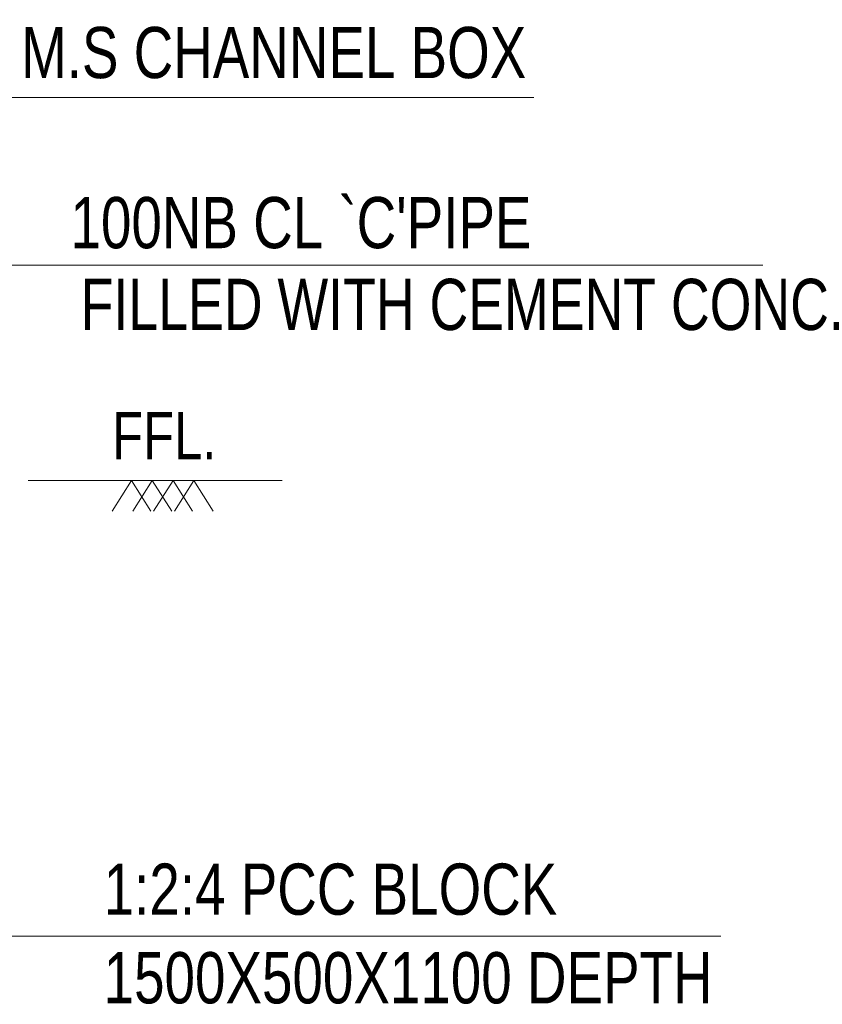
# Model space of a CAD drawing. Header units: millimetres. Extents: x 675887 to 845087, y 647781 to 767581.
# Tile 10 of 16: x 801846 to 810571, y 715117 to 725818. Entities that reach past the tile are written whole.
import ezdxf

# ---------------------------------------------------------------- set-up
doc = ezdxf.new("R2010")
doc.units = ezdxf.units.MM
doc.header["$LTSCALE"] = 3500
doc.header["$MEASUREMENT"] = 0
doc.layers.add('23', color=7, linetype='Continuous', lineweight=25)
doc.layers.add('PPPP', color=7, linetype='Continuous', lineweight=30)
doc.styles.add('DIM', font='txt', dxfattribs={"width": 0.8})

msp = doc.modelspace()

# ---------------------------------------------------------------- linework, layer by layer
at = {"layer": 'PPPP', "linetype": 'ByBlock', "lineweight": 15}
for p, q in [((801939, 720809), (804699, 720809)), ((803061, 720809), (802850, 720478)), ((803061, 720809), (803273, 720478)), ((803287, 720809), (803075, 720478)), ((803287, 720809), (803499, 720478)), ((803513, 720809), (803301, 720478)), ((803513, 720809), (803724, 720478)), ((803738, 720809), (803527, 720478)), ((803738, 720809), (803950, 720478))]:
    msp.add_line(p, q, dxfattribs=at)
at = {"layer": 'PPPP', "color": 1, "linetype": 'ByBlock', "lineweight": 15}
for points in [[(801163, 724971), (807434, 724971)], [(800132, 723151), (809925, 723151)], [(801454, 715856), (809469, 715856)]]:
    msp.add_lwpolyline(points, dxfattribs=at)

# ---------------------------------------------------------------- texts
at = {"layer": '23', "color": 3, "linetype": 'ByBlock', "lineweight": 15, "insert": (803417, 721297), "char_height": 515.2, "attachment_point": 5, "style": 'DIM'}
msp.add_mtext('FFL.', dxfattribs=at)
at = {"layer": 'PPPP', "color": 3, "linetype": 'ByBlock', "lineweight": 15, "style": 'DIM', "width": 0.8}
for s, p in [("100NB CL `C'PIPE", (802398, 723334)), ('FILLED WITH CEMENT CONC.', (802508, 722445)), ('1:2:4 PCC BLOCK', (802759, 716090)), ('1500X500X1100 DEPTH', (802758, 715127))]:
    msp.add_text(s, height=556.6, dxfattribs=at).set_placement(p)
at = {"layer": 'PPPP', "color": 3, "linetype": 'ByBlock', "lineweight": 15, "insert": (804607, 725457), "char_height": 556.6, "attachment_point": 5, "style": 'DIM'}
msp.add_mtext('M.S CHANNEL BOX', dxfattribs=at)

doc.saveas('drawing.dxf')
